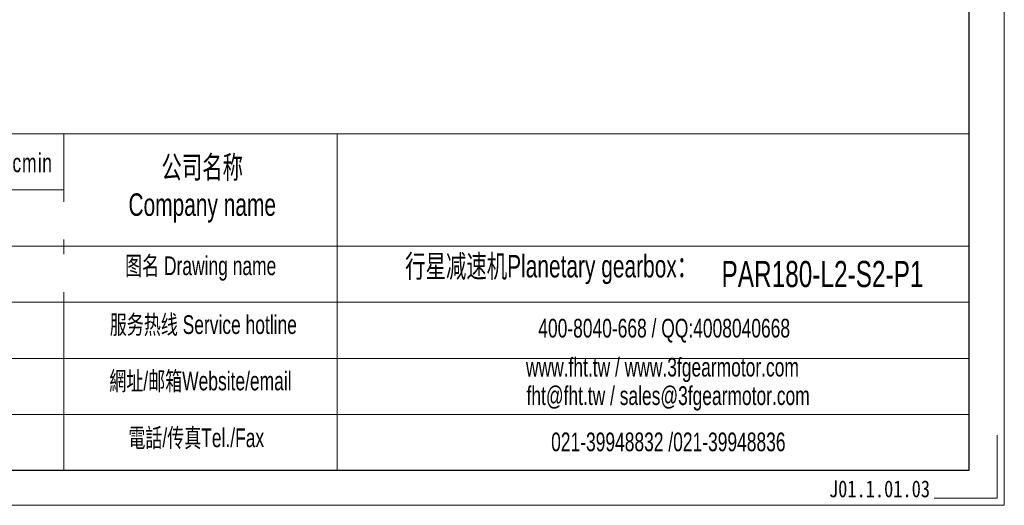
# Model space of a CAD drawing. Header units: millimetres. Extents: x 5540 to 6847, y 5090 to 6014.
# Tile 14 of 17: x 6409 to 6847, y 5090 to 5305. Entities that reach past the tile are written whole.
import ezdxf

# ---------------------------------------------------------------- set-up
doc = ezdxf.new("R2010")
doc.units = ezdxf.units.MM
doc.layers.add('6文字层', color=3, linetype='Continuous')
doc.layers.add('SLD-0', color=7, linetype='Continuous', lineweight=18)
doc.layers.add('图框_外框线', color=7, linetype='Continuous', lineweight=18)
doc.styles.add('标准', font='arial.ttf', dxfattribs={"width": 0.667})
doc.styles.add('样式 1', font='txt', dxfattribs={"width": 0.8})

msp = doc.modelspace()

# ---------------------------------------------------------------- linework, layer by layer
at = {"layer": 'SLD-0'}
msp.add_line((5767.7575, 5130.0798), (6830.9636, 5130.0798), dxfattribs=at)
at = {"layer": '图框_外框线'}
for p, q in [((5655.0693, 5254.6839), (6830.9636, 5254.6839)), ((6428.6343, 5254.6839), (6428.6343, 5105.3236)), ((6550.0482, 5254.6839), (6550.0482, 5105.3236)), ((5767.7575, 5229.763), (6428.6343, 5229.763)), ((5655.0693, 5204.8422), (6830.9636, 5204.8422)), ((5767.7575, 5179.9214), (6830.9636, 5179.9214)), ((5767.7575, 5155.0006), (6830.9636, 5155.0006))]:
    msp.add_line(p, q, dxfattribs=at)
at = {"layer": '图框_外框线', "color": 3}
msp.add_lwpolyline([(5539.6249, 5089.7653), (6846.5219, 5089.7653), (6846.5219, 6013.9282), (5539.6249, 6013.9282)], close=True, dxfattribs=at)
at = {"layer": '图框_外框线', "color": 3, "lineweight": 25}
msp.add_lwpolyline([(5617.4164, 5105.3236), (6830.9636, 5105.3236), (6830.9636, 5998.3699), (5617.4164, 5998.3699)], close=True, dxfattribs=at)
at = {"layer": '图框_外框线', "color": 3}
msp.add_lwpolyline([(6843.4102, 5120.8819), (6843.4102, 5092.877), (6815.4053, 5092.877)], dxfattribs=at)

# ---------------------------------------------------------------- texts
at = {"layer": '6文字层', "insert": (6768.6185, 5100.8288), "char_height": 7.5, "width": 43.304423, "attachment_point": 1, "style": '样式 1'}
msp.add_mtext('J01.1.01.03', dxfattribs=at)
at = {"layer": 'SLD-0', "color": 1, "attachment_point": 2, "style": '标准'}
for s, insert, char_height, width in [('{\\T1.1;140 N.m/arcmin}', (6393.7144, 5245.953), 8.306936, 106.234788), ('公司名称\\PCompany name', (6490.1113, 5244.8456), 9.968324, 129.058669), ('  行星减速机Planetary gearbox：', (6642.5735, 5200.8892), 9.968324, 156.778208), ('图名 Drawing name', (6489.4299, 5200.2484), 8.306936, 106.234788), ('\\pxt5;PAR180-L2-S2-P1', (6765.7279, 5198.2426), 11.629711, 140.857163), ('服务热线 Service hotline', (6490.6079, 5174.1274), 8.306936, 118.35576), ('400-8040-668 / QQ:4008040668', (6695.377, 5172.5402), 8.306936, 241.859855), ('www.fht.tw / www.3fgearmotor.com ', (6694.6111, 5155.238), 8.306936, 242.132122), ('網址/邮箱Website/email', (6489.3144, 5149.0999), 8.306936, 123.197206), ('\\pxt12;fht@fht.tw / sales@3fgearmotor.com ', (6697.1427, 5142.5887), 8.306936, 242.132122), ('電話/传真Tel./Fax', (6487.4533, 5123.8773), 8.306936, 124.678907), ('021-39948832 /021-39948836 ', (6697.2296, 5122.0611), 8.306936, 184.886192)]:
    msp.add_mtext(s, dxfattribs=dict(at, insert=insert, char_height=char_height, width=width))

# ---------------------------------------------------------------- next in the draw order: texts
at = {"layer": 'SLD-0', "color": 1, "char_height": 8.306936, "width": 139.973736, "attachment_point": 2, "style": '标准', "bg_fill": 2}
for s, insert in [('{\\fSimSun|b1|i0|c134|p2;\\fSimSun|b1|i0|c0|p2;1450\\fSimSun|b1|i0|c134|p2;0 N}', (6387.9445, 5220.2862)), ('{\\fSimSun|b1|i0|c134|p2;\\fSimSun|b1|i0|c0|p2;725\\fSimSun|b1|i0|c134|p2;0 N}', (6387.5474, 5196.981))]:
    msp.add_mtext(s, dxfattribs=dict(at, insert=insert))

doc.saveas('drawing.dxf')
